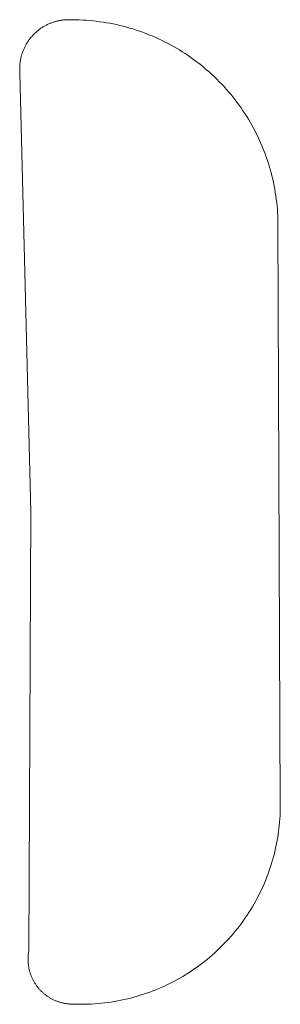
# Model space of a CAD drawing. Extents: x 211930 to 222589, y 569015 to 577578.
# Tile 93 of 95: x 222575.6 to 222578.21, y 575944.99 to 575954.84. Entities that reach past the tile are written whole.
import ezdxf

# ---------------------------------------------------------------- set-up
doc = ezdxf.new("R2010")
doc.units = 0
doc.layers.add('016 Alles planjaar 2023', color=72, linetype='Continuous', lineweight=20, true_color=0x1e90ff)

msp = doc.modelspace()

# ---------------------------------------------------------------- hatches: boundary and pattern name
at = {"layer": '016 Alles planjaar 2023', "true_color": 0x1e90ff}
h = msp.add_hatch(dxfattribs=at)
h.set_pattern_fill('DQ_CLEAR', color=72, style=0)
h.set_pattern_definition([])
h.paths.add_polyline_path([(222578.186, 575952.808), (222578.1853, 575952.8421), (222578.184, 575952.8762), (222578.1822, 575952.9102), (222578.1798, 575952.9442), (222578.1768, 575952.9782), (222578.1733, 575953.0121), (222578.1692, 575953.046), (222578.1645, 575953.0798), (222578.1593, 575953.1135), (222578.1535, 575953.1471), (222578.1472, 575953.1806), (222578.1403, 575953.214), (222578.1329, 575953.2473), (222578.1249, 575953.2804), (222578.1164, 575953.3134), (222578.1073, 575953.3463), (222578.0977, 575953.379), (222578.0876, 575953.4116), (222578.0769, 575953.4439), (222578.0656, 575953.4761), (222578.0539, 575953.5081), (222578.0416, 575953.54), (222578.0288, 575953.5716), (222578.0154, 575953.6029), (222578.0016, 575953.6341), (222577.9872, 575953.665), (222577.9723, 575953.6957), (222577.9569, 575953.7261), (222577.9411, 575953.7563), (222577.9247, 575953.7862), (222577.9078, 575953.8159), (222577.8904, 575953.8452), (222577.8726, 575953.8743), (222577.8543, 575953.903), (222577.8355, 575953.9315), (222577.8162, 575953.9596), (222577.7965, 575953.9874), (222577.7763, 575954.0149), (222577.7556, 575954.042), (222577.7345, 575954.0688), (222577.713, 575954.0953), (222577.691, 575954.1213), (222577.6686, 575954.1471), (222577.6458, 575954.1724), (222577.6226, 575954.1974), (222577.5989, 575954.2219), (222577.5749, 575954.2461), (222577.5504, 575954.2699), (222577.5256, 575954.2932), (222577.5004, 575954.3162), (222577.4748, 575954.3387), (222577.4488, 575954.3608), (222577.4225, 575954.3825), (222577.3958, 575954.4037), (222577.3688, 575954.4245), (222577.3414, 575954.4449), (222577.3137, 575954.4647), (222577.2857, 575954.4842), (222577.2573, 575954.5031), (222577.2287, 575954.5216), (222577.1997, 575954.5396), (222577.1705, 575954.5571), (222577.1409, 575954.5742), (222577.1111, 575954.5907), (222577.081, 575954.6067), (222577.0507, 575954.6223), (222577.0201, 575954.6373), (222576.9892, 575954.6519), (222576.9581, 575954.6659), (222576.9268, 575954.6794), (222576.8953, 575954.6924), (222576.8635, 575954.7048), (222576.8316, 575954.7168), (222576.7995, 575954.7282), (222576.7671, 575954.739), (222576.7346, 575954.7494), (222576.702, 575954.7591), (222576.6691, 575954.7684), (222576.6362, 575954.7771), (222576.6031, 575954.7853), (222576.5698, 575954.7929), (222576.5365, 575954.7999), (222576.503, 575954.8064), (222576.4694, 575954.8124), (222576.4357, 575954.8178), (222576.402, 575954.8226), (222576.3681, 575954.8269), (222576.3343, 575954.8306), (222576.3003, 575954.8337), (222576.2663, 575954.8363), (222576.2323, 575954.8383), (222576.1982, 575954.8398), (222576.1641, 575954.8407), (222576.1219, 575954.8416), (222576.1138, 575954.842), (222576.1057, 575954.8423), (222576.0975, 575954.8424), (222576.0894, 575954.8424), (222576.0813, 575954.8423), (222576.0732, 575954.842), (222576.0651, 575954.8416), (222576.057, 575954.8411), (222576.0489, 575954.8405), (222576.0408, 575954.8397), (222576.0327, 575954.8387), (222576.0247, 575954.8377), (222576.0166, 575954.8365), (222576.0086, 575954.8352), (222576.0006, 575954.8337), (222575.9926, 575954.8321), (222575.9847, 575954.8304), (222575.9768, 575954.8285), (222575.9689, 575954.8266), (222575.9611, 575954.8245), (222575.9533, 575954.8222), (222575.9455, 575954.8198), (222575.9378, 575954.8173), (222575.9301, 575954.8147), (222575.9224, 575954.812), (222575.9148, 575954.8091), (222575.9073, 575954.8061), (222575.8998, 575954.8029), (222575.8924, 575954.7997), (222575.885, 575954.7963), (222575.8776, 575954.7928), (222575.8704, 575954.7892), (222575.8632, 575954.7854), (222575.856, 575954.7816), (222575.8489, 575954.7776), (222575.8419, 575954.7735), (222575.835, 575954.7693), (222575.8281, 575954.765), (222575.8213, 575954.7606), (222575.8145, 575954.756), (222575.8079, 575954.7513), (222575.8013, 575954.7466), (222575.7948, 575954.7417), (222575.7884, 575954.7367), (222575.7821, 575954.7316), (222575.7758, 575954.7264), (222575.7697, 575954.7211), (222575.7636, 575954.7157), (222575.7576, 575954.7102), (222575.7517, 575954.7046), (222575.7459, 575954.699), (222575.7402, 575954.6932), (222575.7346, 575954.6873), (222575.7291, 575954.6813), (222575.7237, 575954.6753), (222575.7184, 575954.6691), (222575.7132, 575954.6629), (222575.7081, 575954.6565), (222575.7031, 575954.6501), (222575.6982, 575954.6436), (222575.6935, 575954.6371), (222575.6888, 575954.6304), (222575.6842, 575954.6237), (222575.6798, 575954.6169), (222575.6754, 575954.61), (222575.6712, 575954.6031), (222575.6671, 575954.5961), (222575.6631, 575954.589), (222575.6593, 575954.5819), (222575.6555, 575954.5747), (222575.6519, 575954.5674), (222575.6484, 575954.5601), (222575.645, 575954.5527), (222575.6417, 575954.5452), (222575.6386, 575954.5377), (222575.6356, 575954.5302), (222575.6327, 575954.5226), (222575.6299, 575954.515), (222575.6273, 575954.5073), (222575.6248, 575954.4996), (222575.6224, 575954.4918), (222575.6201, 575954.484), (222575.618, 575954.4762), (222575.616, 575954.4683), (222575.6141, 575954.4604), (222575.6124, 575954.4524), (222575.6108, 575954.4445), (222575.6093, 575954.4365), (222575.608, 575954.4285), (222575.6068, 575954.4204), (222575.6057, 575954.4124), (222575.6048, 575954.4043), (222575.604, 575954.3962), (222575.6033, 575954.3881), (222575.6028, 575954.38), (222575.6024, 575954.3719), (222575.6021, 575954.3638), (222575.602, 575954.3557), (222575.602, 575954.3476), (222575.6021, 575954.3394), (222575.6024, 575954.3313), (222575.6028, 575954.3232), (222575.6033, 575954.3151), (222575.604, 575954.307), (222575.714, 575949.92), (222575.694, 575945.523), (222575.6926, 575945.5157), (222575.6914, 575945.5084), (222575.6902, 575945.5011), (222575.6892, 575945.4938), (222575.6883, 575945.4865), (222575.6875, 575945.4791), (222575.6869, 575945.4718), (222575.6863, 575945.4644), (222575.6859, 575945.457), (222575.6856, 575945.4496), (222575.6855, 575945.4422), (222575.6854, 575945.4348), (222575.6855, 575945.4274), (222575.6857, 575945.42), (222575.686, 575945.4126), (222575.6865, 575945.4053), (222575.687, 575945.3979), (222575.6877, 575945.3905), (222575.6885, 575945.3832), (222575.6894, 575945.3758), (222575.6905, 575945.3685), (222575.6917, 575945.3612), (222575.693, 575945.3539), (222575.6944, 575945.3467), (222575.6959, 575945.3394), (222575.6976, 575945.3322), (222575.6993, 575945.3251), (222575.7012, 575945.3179), (222575.7032, 575945.3108), (222575.7054, 575945.3037), (222575.7076, 575945.2967), (222575.71, 575945.2897), (222575.7124, 575945.2827), (222575.715, 575945.2758), (222575.7177, 575945.2689), (222575.7206, 575945.262), (222575.7235, 575945.2552), (222575.7265, 575945.2485), (222575.7297, 575945.2418), (222575.733, 575945.2352), (222575.7363, 575945.2286), (222575.7398, 575945.2221), (222575.7434, 575945.2156), (222575.7471, 575945.2092), (222575.7509, 575945.2029), (222575.7548, 575945.1966), (222575.7588, 575945.1904), (222575.7629, 575945.1842), (222575.7671, 575945.1781), (222575.7714, 575945.1721), (222575.7759, 575945.1662), (222575.7804, 575945.1603), (222575.785, 575945.1546), (222575.7897, 575945.1488), (222575.7945, 575945.1432), (222575.7993, 575945.1377), (222575.8043, 575945.1322), (222575.8094, 575945.1268), (222575.8146, 575945.1215), (222575.8198, 575945.1163), (222575.8251, 575945.1112), (222575.8305, 575945.1061), (222575.836, 575945.1012), (222575.8416, 575945.0963), (222575.8473, 575945.0916), (222575.853, 575945.0869), (222575.8588, 575945.0823), (222575.8647, 575945.0778), (222575.8707, 575945.0734), (222575.8767, 575945.0692), (222575.8828, 575945.065), (222575.889, 575945.0609), (222575.8952, 575945.0569), (222575.9015, 575945.0531), (222575.9079, 575945.0493), (222575.9143, 575945.0456), (222575.9208, 575945.0421), (222575.9273, 575945.0386), (222575.9339, 575945.0353), (222575.9406, 575945.0321), (222575.9473, 575945.0289), (222575.954, 575945.0259), (222575.9608, 575945.023), (222575.9677, 575945.0203), (222575.9746, 575945.0176), (222575.9815, 575945.015), (222575.9885, 575945.0126), (222575.9955, 575945.0103), (222576.0026, 575945.0081), (222576.0097, 575945.006), (222576.0168, 575945.004), (222576.024, 575945.0022), (222576.0311, 575945.0004), (222576.0384, 575944.9988), (222576.0456, 575944.9973), (222576.0529, 575944.9959), (222576.0602, 575944.9947), (222576.0675, 575944.9935), (222576.0748, 575944.9925), (222576.0821, 575944.9916), (222576.0895, 575944.9909), (222576.0968, 575944.9902), (222576.1042, 575944.9897), (222576.1116, 575944.9893), (222576.1522, 575944.9877), (222576.1855, 575944.9869), (222576.2187, 575944.9866), (222576.2519, 575944.987), (222576.2852, 575944.9878), (222576.3184, 575944.9893), (222576.3516, 575944.9913), (222576.3847, 575944.9938), (222576.4178, 575944.9969), (222576.4509, 575945.0005), (222576.4839, 575945.0047), (222576.5168, 575945.0095), (222576.5496, 575945.0148), (222576.5823, 575945.0206), (222576.615, 575945.027), (222576.6475, 575945.0339), (222576.6799, 575945.0414), (222576.7121, 575945.0494), (222576.7443, 575945.0579), (222576.7763, 575945.067), (222576.8081, 575945.0766), (222576.8397, 575945.0868), (222576.8712, 575945.0974), (222576.9025, 575945.1086), (222576.9337, 575945.1203), (222576.9646, 575945.1326), (222576.9953, 575945.1453), (222577.0258, 575945.1586), (222577.056, 575945.1723), (222577.0861, 575945.1866), (222577.1159, 575945.2013), (222577.1454, 575945.2166), (222577.1747, 575945.2323), (222577.2037, 575945.2486), (222577.2324, 575945.2653), (222577.2609, 575945.2825), (222577.2891, 575945.3002), (222577.3169, 575945.3183), (222577.3445, 575945.3369), (222577.3717, 575945.3559), (222577.3987, 575945.3754), (222577.4253, 575945.3954), (222577.4515, 575945.4158), (222577.4774, 575945.4366), (222577.503, 575945.4579), (222577.5282, 575945.4796), (222577.553, 575945.5017), (222577.5775, 575945.5242), (222577.6016, 575945.5471), (222577.6253, 575945.5704), (222577.6486, 575945.5941), (222577.6715, 575945.6182), (222577.694, 575945.6427), (222577.7161, 575945.6675), (222577.7378, 575945.6927), (222577.7591, 575945.7183), (222577.7799, 575945.7442), (222577.8003, 575945.7704), (222577.8202, 575945.797), (222577.8397, 575945.824), (222577.8588, 575945.8512), (222577.8774, 575945.8788), (222577.8955, 575945.9066), (222577.9132, 575945.9348), (222577.9304, 575945.9633), (222577.9471, 575945.992), (222577.9633, 575946.021), (222577.9791, 575946.0503), (222577.9943, 575946.0798), (222578.0091, 575946.1096), (222578.0234, 575946.1397), (222578.0371, 575946.1699), (222578.0504, 575946.2004), (222578.0631, 575946.2311), (222578.0753, 575946.262), (222578.0871, 575946.2932), (222578.0982, 575946.3245), (222578.1089, 575946.356), (222578.119, 575946.3876), (222578.1287, 575946.4194), (222578.1377, 575946.4514), (222578.1463, 575946.4836), (222578.1543, 575946.5158), (222578.1618, 575946.5482), (222578.1687, 575946.5807), (222578.1751, 575946.6134), (222578.1809, 575946.6461), (222578.1862, 575946.6789), (222578.1909, 575946.7118), (222578.1951, 575946.7448), (222578.1988, 575946.7779), (222578.2019, 575946.811), (222578.2044, 575946.8441), (222578.2064, 575946.8773), (222578.2078, 575946.9105), (222578.2087, 575946.9438), (222578.209, 575946.977), (222578.186, 575952.808)])

# ---------------------------------------------------------------- linework, layer by layer
at = {"layer": '016 Alles planjaar 2023', "color": 14, "true_color": 0x004000}
msp.add_lwpolyline([(222578.186, 575952.808), (222578.1853, 575952.8421), (222578.184, 575952.8762), (222578.1822, 575952.9102), (222578.1798, 575952.9442), (222578.1768, 575952.9782), (222578.1733, 575953.0121), (222578.1692, 575953.046), (222578.1645, 575953.0798), (222578.1593, 575953.1135), (222578.1535, 575953.1471), (222578.1472, 575953.1806), (222578.1403, 575953.214), (222578.1329, 575953.2473), (222578.1249, 575953.2804), (222578.1164, 575953.3134), (222578.1073, 575953.3463), (222578.0977, 575953.379), (222578.0876, 575953.4116), (222578.0769, 575953.4439), (222578.0656, 575953.4761), (222578.0539, 575953.5081), (222578.0416, 575953.54), (222578.0288, 575953.5716), (222578.0154, 575953.6029), (222578.0016, 575953.6341), (222577.9872, 575953.665), (222577.9723, 575953.6957), (222577.9569, 575953.7261), (222577.9411, 575953.7563), (222577.9247, 575953.7862), (222577.9078, 575953.8159), (222577.8904, 575953.8452), (222577.8726, 575953.8743), (222577.8543, 575953.903), (222577.8355, 575953.9315), (222577.8162, 575953.9596), (222577.7965, 575953.9874), (222577.7763, 575954.0149), (222577.7556, 575954.042), (222577.7345, 575954.0688), (222577.713, 575954.0953), (222577.691, 575954.1213), (222577.6686, 575954.1471), (222577.6458, 575954.1724), (222577.6226, 575954.1974), (222577.5989, 575954.2219), (222577.5749, 575954.2461), (222577.5504, 575954.2699), (222577.5256, 575954.2932), (222577.5004, 575954.3162), (222577.4748, 575954.3387), (222577.4488, 575954.3608), (222577.4225, 575954.3825), (222577.3958, 575954.4037), (222577.3688, 575954.4245), (222577.3414, 575954.4449), (222577.3137, 575954.4647), (222577.2857, 575954.4842), (222577.2573, 575954.5031), (222577.2287, 575954.5216), (222577.1997, 575954.5396), (222577.1705, 575954.5571), (222577.1409, 575954.5742), (222577.1111, 575954.5907), (222577.081, 575954.6067), (222577.0507, 575954.6223), (222577.0201, 575954.6373), (222576.9892, 575954.6519), (222576.9581, 575954.6659), (222576.9268, 575954.6794), (222576.8953, 575954.6924), (222576.8635, 575954.7048), (222576.8316, 575954.7168), (222576.7995, 575954.7282), (222576.7671, 575954.739), (222576.7346, 575954.7494), (222576.702, 575954.7591), (222576.6691, 575954.7684), (222576.6362, 575954.7771), (222576.6031, 575954.7853), (222576.5698, 575954.7929), (222576.5365, 575954.7999), (222576.503, 575954.8064), (222576.4694, 575954.8124), (222576.4357, 575954.8178), (222576.402, 575954.8226), (222576.3681, 575954.8269), (222576.3343, 575954.8306), (222576.3003, 575954.8337), (222576.2663, 575954.8363), (222576.2323, 575954.8383), (222576.1982, 575954.8398), (222576.1641, 575954.8407), (222576.1219, 575954.8416), (222576.1138, 575954.842), (222576.1057, 575954.8423), (222576.0975, 575954.8424), (222576.0894, 575954.8424), (222576.0813, 575954.8423), (222576.0732, 575954.842), (222576.0651, 575954.8416), (222576.057, 575954.8411), (222576.0489, 575954.8405), (222576.0408, 575954.8397), (222576.0327, 575954.8387), (222576.0247, 575954.8377), (222576.0166, 575954.8365), (222576.0086, 575954.8352), (222576.0006, 575954.8337), (222575.9926, 575954.8321), (222575.9847, 575954.8304), (222575.9768, 575954.8285), (222575.9689, 575954.8266), (222575.9611, 575954.8245), (222575.9533, 575954.8222), (222575.9455, 575954.8198), (222575.9378, 575954.8173), (222575.9301, 575954.8147), (222575.9224, 575954.812), (222575.9148, 575954.8091), (222575.9073, 575954.8061), (222575.8998, 575954.8029), (222575.8924, 575954.7997), (222575.885, 575954.7963), (222575.8776, 575954.7928), (222575.8704, 575954.7892), (222575.8632, 575954.7854), (222575.856, 575954.7816), (222575.8489, 575954.7776), (222575.8419, 575954.7735), (222575.835, 575954.7693), (222575.8281, 575954.765), (222575.8213, 575954.7606), (222575.8145, 575954.756), (222575.8079, 575954.7513), (222575.8013, 575954.7466), (222575.7948, 575954.7417), (222575.7884, 575954.7367), (222575.7821, 575954.7316), (222575.7758, 575954.7264), (222575.7697, 575954.7211), (222575.7636, 575954.7157), (222575.7576, 575954.7102), (222575.7517, 575954.7046), (222575.7459, 575954.699), (222575.7402, 575954.6932), (222575.7346, 575954.6873), (222575.7291, 575954.6813), (222575.7237, 575954.6753), (222575.7184, 575954.6691), (222575.7132, 575954.6629), (222575.7081, 575954.6565), (222575.7031, 575954.6501), (222575.6982, 575954.6436), (222575.6935, 575954.6371), (222575.6888, 575954.6304), (222575.6842, 575954.6237), (222575.6798, 575954.6169), (222575.6754, 575954.61), (222575.6712, 575954.6031), (222575.6671, 575954.5961), (222575.6631, 575954.589), (222575.6593, 575954.5819), (222575.6555, 575954.5747), (222575.6519, 575954.5674), (222575.6484, 575954.5601), (222575.645, 575954.5527), (222575.6417, 575954.5452), (222575.6386, 575954.5377), (222575.6356, 575954.5302), (222575.6327, 575954.5226), (222575.6299, 575954.515), (222575.6273, 575954.5073), (222575.6248, 575954.4996), (222575.6224, 575954.4918), (222575.6201, 575954.484), (222575.618, 575954.4762), (222575.616, 575954.4683), (222575.6141, 575954.4604), (222575.6124, 575954.4524), (222575.6108, 575954.4445), (222575.6093, 575954.4365), (222575.608, 575954.4285), (222575.6068, 575954.4204), (222575.6057, 575954.4124), (222575.6048, 575954.4043), (222575.604, 575954.3962), (222575.6033, 575954.3881), (222575.6028, 575954.38), (222575.6024, 575954.3719), (222575.6021, 575954.3638), (222575.602, 575954.3557), (222575.602, 575954.3476), (222575.6021, 575954.3394), (222575.6024, 575954.3313), (222575.6028, 575954.3232), (222575.6033, 575954.3151), (222575.604, 575954.307), (222575.714, 575949.92), (222575.694, 575945.523), (222575.6926, 575945.5157), (222575.6914, 575945.5084), (222575.6902, 575945.5011), (222575.6892, 575945.4938), (222575.6883, 575945.4865), (222575.6875, 575945.4791), (222575.6869, 575945.4718), (222575.6863, 575945.4644), (222575.6859, 575945.457), (222575.6856, 575945.4496), (222575.6855, 575945.4422), (222575.6854, 575945.4348), (222575.6855, 575945.4274), (222575.6857, 575945.42), (222575.686, 575945.4126), (222575.6865, 575945.4053), (222575.687, 575945.3979), (222575.6877, 575945.3905), (222575.6885, 575945.3832), (222575.6894, 575945.3758), (222575.6905, 575945.3685), (222575.6917, 575945.3612), (222575.693, 575945.3539), (222575.6944, 575945.3467), (222575.6959, 575945.3394), (222575.6976, 575945.3322), (222575.6993, 575945.3251), (222575.7012, 575945.3179), (222575.7032, 575945.3108), (222575.7054, 575945.3037), (222575.7076, 575945.2967), (222575.71, 575945.2897), (222575.7124, 575945.2827), (222575.715, 575945.2758), (222575.7177, 575945.2689), (222575.7206, 575945.262), (222575.7235, 575945.2552), (222575.7265, 575945.2485), (222575.7297, 575945.2418), (222575.733, 575945.2352), (222575.7363, 575945.2286), (222575.7398, 575945.2221), (222575.7434, 575945.2156), (222575.7471, 575945.2092), (222575.7509, 575945.2029), (222575.7548, 575945.1966), (222575.7588, 575945.1904), (222575.7629, 575945.1842), (222575.7671, 575945.1781), (222575.7714, 575945.1721), (222575.7759, 575945.1662), (222575.7804, 575945.1603), (222575.785, 575945.1546), (222575.7897, 575945.1488), (222575.7945, 575945.1432), (222575.7993, 575945.1377), (222575.8043, 575945.1322), (222575.8094, 575945.1268), (222575.8146, 575945.1215), (222575.8198, 575945.1163), (222575.8251, 575945.1112), (222575.8305, 575945.1061), (222575.836, 575945.1012), (222575.8416, 575945.0963), (222575.8473, 575945.0916), (222575.853, 575945.0869), (222575.8588, 575945.0823), (222575.8647, 575945.0778), (222575.8707, 575945.0734), (222575.8767, 575945.0692), (222575.8828, 575945.065), (222575.889, 575945.0609), (222575.8952, 575945.0569), (222575.9015, 575945.0531), (222575.9079, 575945.0493), (222575.9143, 575945.0456), (222575.9208, 575945.0421), (222575.9273, 575945.0386), (222575.9339, 575945.0353), (222575.9406, 575945.0321), (222575.9473, 575945.0289), (222575.954, 575945.0259), (222575.9608, 575945.023), (222575.9677, 575945.0203), (222575.9746, 575945.0176), (222575.9815, 575945.015), (222575.9885, 575945.0126), (222575.9955, 575945.0103), (222576.0026, 575945.0081), (222576.0097, 575945.006), (222576.0168, 575945.004), (222576.024, 575945.0022), (222576.0311, 575945.0004), (222576.0384, 575944.9988), (222576.0456, 575944.9973), (222576.0529, 575944.9959), (222576.0602, 575944.9947), (222576.0675, 575944.9935), (222576.0748, 575944.9925), (222576.0821, 575944.9916), (222576.0895, 575944.9909), (222576.0968, 575944.9902), (222576.1042, 575944.9897), (222576.1116, 575944.9893), (222576.1522, 575944.9877), (222576.1855, 575944.9869), (222576.2187, 575944.9866), (222576.2519, 575944.987), (222576.2852, 575944.9878), (222576.3184, 575944.9893), (222576.3516, 575944.9913), (222576.3847, 575944.9938), (222576.4178, 575944.9969), (222576.4509, 575945.0005), (222576.4839, 575945.0047), (222576.5168, 575945.0095), (222576.5496, 575945.0148), (222576.5823, 575945.0206), (222576.615, 575945.027), (222576.6475, 575945.0339), (222576.6799, 575945.0414), (222576.7121, 575945.0494), (222576.7443, 575945.0579), (222576.7763, 575945.067), (222576.8081, 575945.0766), (222576.8397, 575945.0868), (222576.8712, 575945.0974), (222576.9025, 575945.1086), (222576.9337, 575945.1203), (222576.9646, 575945.1326), (222576.9953, 575945.1453), (222577.0258, 575945.1586), (222577.056, 575945.1723), (222577.0861, 575945.1866), (222577.1159, 575945.2013), (222577.1454, 575945.2166), (222577.1747, 575945.2323), (222577.2037, 575945.2486), (222577.2324, 575945.2653), (222577.2609, 575945.2825), (222577.2891, 575945.3002), (222577.3169, 575945.3183), (222577.3445, 575945.3369), (222577.3717, 575945.3559), (222577.3987, 575945.3754), (222577.4253, 575945.3954), (222577.4515, 575945.4158), (222577.4774, 575945.4366), (222577.503, 575945.4579), (222577.5282, 575945.4796), (222577.553, 575945.5017), (222577.5775, 575945.5242), (222577.6016, 575945.5471), (222577.6253, 575945.5704), (222577.6486, 575945.5941), (222577.6715, 575945.6182), (222577.694, 575945.6427), (222577.7161, 575945.6675), (222577.7378, 575945.6927), (222577.7591, 575945.7183), (222577.7799, 575945.7442), (222577.8003, 575945.7704), (222577.8202, 575945.797), (222577.8397, 575945.824), (222577.8588, 575945.8512), (222577.8774, 575945.8788), (222577.8955, 575945.9066), (222577.9132, 575945.9348), (222577.9304, 575945.9633), (222577.9471, 575945.992), (222577.9633, 575946.021), (222577.9791, 575946.0503), (222577.9943, 575946.0798), (222578.0091, 575946.1096), (222578.0234, 575946.1397), (222578.0371, 575946.1699), (222578.0504, 575946.2004), (222578.0631, 575946.2311), (222578.0753, 575946.262), (222578.0871, 575946.2932), (222578.0982, 575946.3245), (222578.1089, 575946.356), (222578.119, 575946.3876), (222578.1287, 575946.4194), (222578.1377, 575946.4514), (222578.1463, 575946.4836), (222578.1543, 575946.5158), (222578.1618, 575946.5482), (222578.1687, 575946.5807), (222578.1751, 575946.6134), (222578.1809, 575946.6461), (222578.1862, 575946.6789), (222578.1909, 575946.7118), (222578.1951, 575946.7448), (222578.1988, 575946.7779), (222578.2019, 575946.811), (222578.2044, 575946.8441), (222578.2064, 575946.8773), (222578.2078, 575946.9105), (222578.2087, 575946.9438), (222578.209, 575946.977), (222578.186, 575952.808)], close=True, dxfattribs=at)

doc.saveas('drawing.dxf')
